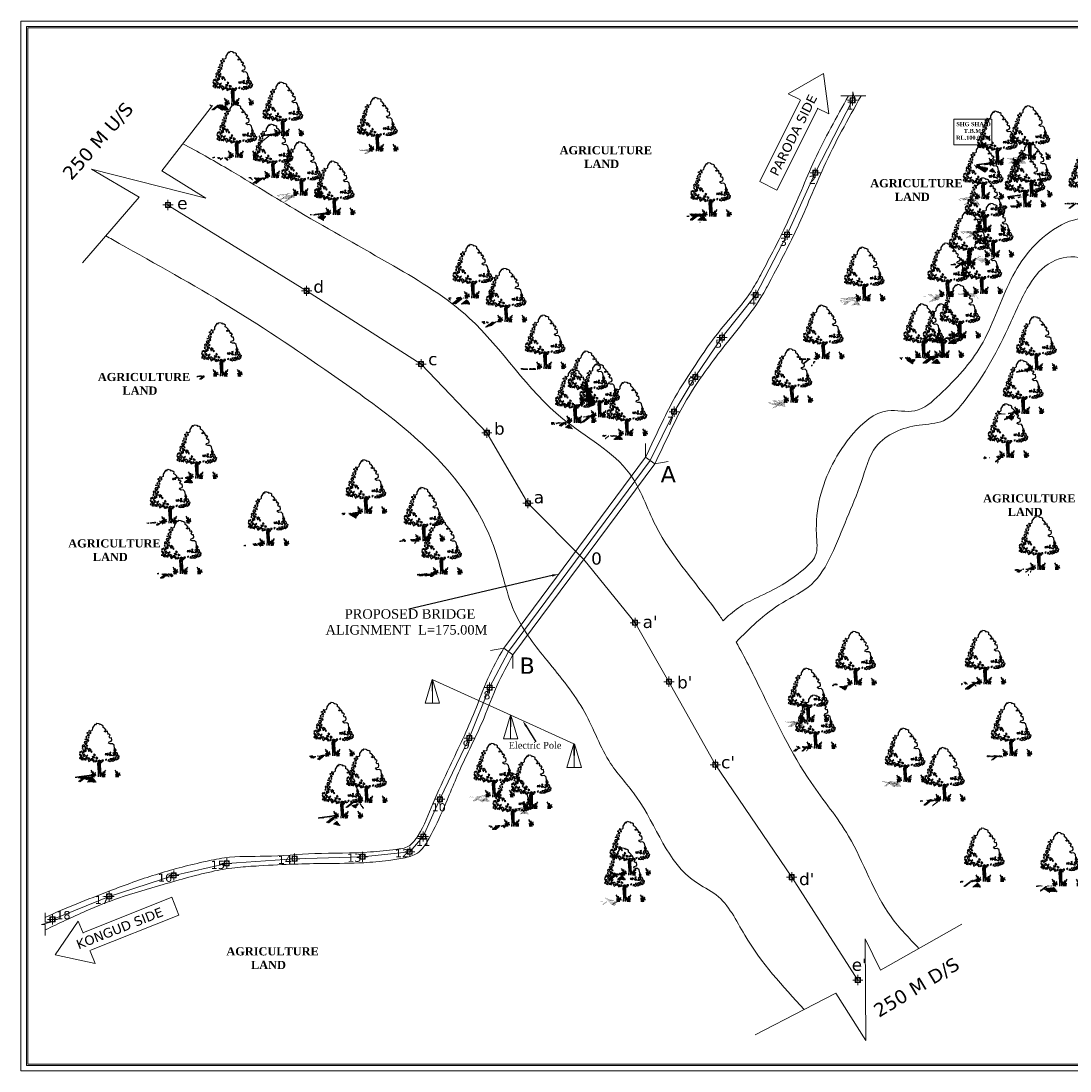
# Model space of a CAD drawing. Header units: metres. Extents: x -3839838688 to 844383267715, y -571436171822 to 78533580212.
# Tile 2 of 4: x -3829140830 to -3828368873, y -6734095060 to -6733322420. Entities that reach past the tile are written whole.
import ezdxf
from ezdxf import colors
from ezdxf.entities.mleader import LeaderData, LeaderLine
from ezdxf.math import Vec2, Vec3

# ---------------------------------------------------------------- set-up
doc = ezdxf.new("R2010")
doc.units = ezdxf.units.M
doc.header["$MEASUREMENT"] = 0
doc.layers.add('DIMENTION', color=7, linetype='Continuous', lineweight=9)
for name, color, linetype in [('SECTION', 7, 'Continuous'), ('TEX', 6, 'Continuous'), ('TEXT', 221, 'Continuous')]:
    doc.layers.add(name, color=color, linetype=linetype)
doc.styles.get("Standard").update_dxf_attribs({"font": 'verdana.ttf', "height": 4000})

# ---------------------------------------------------------------- blocks, each defined once
blk = doc.blocks.new('A$C16861002')
h = blk.add_hatch()
h.set_pattern_fill('AR-SAND,_O', color=86, scale=0.00875, angle=-7.1637)
h.set_pattern_definition([(30.3363, (-438.715158, 35.971238), (0.0015555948, 0.01679683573), [0, -0.0133, 0, -0.014875, 0, -0.01421875]), (0.3363, (-438.715158, 35.971238), (0.0184440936, 0.0225698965), [0, -0.007175, 0, -0.0119875, 0, -0.00459375]), (320.3363, (-438.725837, 35.97258), (0.02704221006, -0.0033489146), [0, -0.004375, 0, -0.01575, 0, -0.0205625]), (310.3363, (-438.725837, 35.97258), (0.0270559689, 0.0043395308), [0, -0.0021875, 0, -0.010325, 0, -0.0118125])])
edge = h.paths.add_edge_path()
edge.add_spline(control_points=[(0.438, 0.101), (0.437, 0.102), (0.413, 0.106), (0.357, 0.111), (0.269, 0.122), (0.166, 0.139), (0.083, 0.135), (0.01, 0.173), (-0.007, 0.148), (-0.011, 0.141)], knot_values=[0.028153, 0.028153, 0.028153, 0.028153, 0.042705, 0.440186, 0.998352, 1.57343, 2.182336, 2.529485, 2.667956, 2.667956, 2.667956, 2.667956], degree=3, periodic=0)
edge.add_line((-0.011, 0.141), (0.434, 0.085))
edge.add_arc((0.31, 0.123), 0.13, 342.7907, 350.3646)
at = {"color": 86}
for p, q in [((0.648, 0.39), (0.64, 0.262)), ((0.658, 0.459), (0.648, 0.39)), ((0.662, 0.385), (0.679, 0.472)), ((0.669, 0.346), (0.664, 0.266)), ((0.694, 0.469), (0.679, 0.352)), ((0.652, 0.166), (0.636, 0.073)), ((0.65, 0.269), (0.643, 0.158))]:
    blk.add_line(p, q, dxfattribs=at)
for points in [[(0.696, 1.459), (0.68, 1.456), (0.606, 1.371), (0.598, 1.314), (0.578, 1.299), (0.534, 1.292)], [(0.696, 1.459), (0.72, 1.451), (0.725, 1.454), (0.721, 1.463), (0.739, 1.483), (0.79, 1.465), (0.792, 1.457), (0.806, 1.459), (0.816, 1.433), (0.834, 1.437), (0.866, 1.421)], [(1.112, 0.761), (1.118, 0.763), (1.115, 0.845), (1.079, 0.891), (1.02, 0.892), (0.978, 0.921), (0.995, 0.948), (1.056, 0.958), (1.073, 0.985), (1.072, 1.049), (1.026, 1.049), (1.013, 1.086), (1.05, 1.128), (1.036, 1.13), (1.026, 1.155), (1.002, 1.152), (0.985, 1.154), (1.005, 1.175), (0.987, 1.206), (0.99, 1.235), (0.939, 1.224), (0.915, 1.221), (0.914, 1.245), (0.962, 1.262), (0.919, 1.326), (0.889, 1.342), (0.896, 1.393), (0.867, 1.415), (0.866, 1.421)], [(1.104, 0.701), (1.106, 0.673), (1.161, 0.645), (1.176, 0.595), (1.178, 0.568), (1.208, 0.55), (1.186, 0.479)], [(0.601, 0.07), (0.622, 0.184), (0.628, 0.304), (0.633, 0.413), (0.649, 0.466)], [(0.702, 0.459), (0.684, 0.352), (0.676, 0.254), (0.664, 0.123), (0.654, 0.063)], [(0.913, 0.457), (0.953, 0.438), (0.981, 0.448), (1.028, 0.436), (1.068, 0.458), (1.094, 0.448), (1.092, 0.476), (1.132, 0.457), (1.185, 0.479)]]:
    blk.add_lwpolyline(points, dxfattribs=at)
for points in [[(0.43, 1.175), (0.406, 1.15), (0.427, 1.115)], [(0.496, 1.221), (0.495, 1.183), (0.449, 1.189), (0.481, 1.207), (0.476, 1.229)], [(0.459, 1.27), (0.494, 1.271), (0.456, 1.243)], [(0.491, 1.15), (0.464, 1.137), (0.482, 1.113)], [(0.517, 1.318), (0.501, 1.298), (0.527, 1.3)], [(0.553, 1.269), (0.516, 1.246), (0.549, 1.231)], [(0.286, 0.88), (0.266, 0.86), (0.299, 0.85)], [(0.356, 0.926), (0.313, 0.959), (0.285, 0.94), (0.289, 0.907)], [(0.358, 0.838), (0.338, 0.818), (0.367, 0.809)], [(0.41, 1.045), (0.357, 1.036), (0.34, 1.005), (0.366, 1.001), (0.375, 0.973), (0.352, 0.959), (0.39, 0.96), (0.394, 0.987), (0.421, 1), (0.419, 1.017), (0.389, 1.02)], [(0.358, 0.909), (0.34, 0.867), (0.401, 0.843), (0.42, 0.857), (0.379, 0.873)], [(0.404, 1.101), (0.397, 1.085), (0.37, 1.105)], [(0.413, 0.935), (0.386, 0.927), (0.397, 0.91), (0.428, 0.917)], [(0.454, 1.095), (0.421, 1.066), (0.46, 1.039), (0.471, 1.06), (0.455, 1.067)], [(0.457, 0.842), (0.425, 0.824), (0.432, 0.779), (0.453, 0.776), (0.448, 0.804), (0.465, 0.808), (0.48, 0.789), (0.499, 0.803)], [(0.196, 0.638), (0.164, 0.626), (0.192, 0.606)], [(0.181, 0.728), (0.21, 0.648), (0.248, 0.681)], [(0.192, 0.782), (0.197, 0.753), (0.231, 0.782), (0.26, 0.773), (0.255, 0.801), (0.232, 0.793)], [(0.221, 0.602), (0.206, 0.587), (0.239, 0.572), (0.249, 0.588)], [(0.243, 0.643), (0.216, 0.63), (0.264, 0.602), (0.279, 0.617)], [(0.288, 0.759), (0.256, 0.741), (0.27, 0.717)], [(0.307, 0.602), (0.272, 0.568), (0.311, 0.569), (0.339, 0.549)], [(0.312, 0.712), (0.275, 0.689), (0.283, 0.655), (0.324, 0.672)], [(0.294, 0.807), (0.305, 0.762), (0.373, 0.792), (0.319, 0.799), (0.314, 0.827)], [(0.328, 0.6), (0.35, 0.575), (0.384, 0.604)], [(0.336, 0.665), (0.352, 0.624), (0.402, 0.678), (0.361, 0.656)], [(0.406, 0.606), (0.381, 0.582), (0.406, 0.502), (0.469, 0.532), (0.424, 0.544), (0.448, 0.568)], [(0.473, 0.565), (0.497, 0.513), (0.52, 0.559)], [(0.482, 0.773), (0.499, 0.732), (0.523, 0.756)], [(0.502, 0.622), (0.523, 0.586), (0.571, 0.591), (0.56, 0.609), (0.527, 0.613)], [(0.566, 0.685), (0.549, 0.654), (0.595, 0.648)], [(0.605, 0.592), (0.594, 0.566), (0.622, 0.552), (0.653, 0.564)], [(0.853, 0.649), (0.862, 0.62), (0.893, 0.633), (0.907, 0.604), (0.931, 0.656), (0.899, 0.643)], [(0.942, 0.63), (0.976, 0.592), (1.024, 0.597)], [(0.971, 0.667), (0.996, 0.631), (1.01, 0.673)], [(1.047, 0.592), (1.082, 0.565), (1.044, 0.57)], [(1.103, 0.662), (1.056, 0.634), (1.063, 0.617), (1.107, 0.595), (1.139, 0.613), (1.094, 0.624), (1.127, 0.653)], [(1.14, 0.75), (1.11, 0.754), (1.092, 0.712), (1.108, 0.705), (1.12, 0.731)], [(1.152, 0.716), (1.121, 0.703), (1.13, 0.675)], [(1.126, 0.571), (1.135, 0.542), (1.164, 0.571)], [(0.551, 0.533), (0.512, 0.494), (0.53, 0.47), (0.553, 0.483), (0.538, 0.496)], [(0.597, 0.522), (0.565, 0.476), (0.622, 0.486)], [(0.645, 0.461), (0.669, 0.518), (0.725, 0.484), (0.678, 0.49)], [(0.735, 0.466), (0.716, 0.447), (0.749, 0.442)], [(0.744, 0.498), (0.777, 0.461), (0.786, 0.493)], [(0.833, 0.492), (0.857, 0.478), (0.874, 0.509)], [(0.922, 0.49), (0.897, 0.459), (0.945, 0.46)], [(0.959, 0.504), (1, 0.46), (1.033, 0.484), (1.07, 0.468), (1.067, 0.518), (1.031, 0.5)], [(1.098, 0.519), (1.094, 0.492), (1.127, 0.477), (1.128, 0.521)], [(1.171, 0.527), (1.156, 0.507), (1.183, 0.481)]]:
    blk.add_lwpolyline(points, close=True, dxfattribs=at)
for centre, radius, start, end in [((0.242, 0.146), 0.227, 343.8213, 33.8793), ((0.375, 0.113), 0.0789, 338.4127, 44.178), ((0.31, 0.123), 0.13, 343.4617, 20.2712), ((0.396, 0.136), 0.0898, 354.9817, 66.5193), ((0.218, 0.179), 0.273, 338.8097, 11.1779), ((0.526, 0.078), 0.0496, 83.2374, 178.7654), ((0.587, 0.1), 0.101, 124.1986, 191.1044), ((0.67, 0.06), 0.0496, 346.9072, 82.4352), ((0.616, 0.096), 0.101, 334.5682, 41.474), ((0.993, 0.081), 0.273, 154.4947, 186.8629), ((0.81, 0.084), 0.0898, 99.1533, 170.6909), ((0.962, 0.056), 0.227, 131.7933, 181.8513), ((0.825, 0.057), 0.0789, 121.4946, 187.2599), ((0.89, 0.05), 0.13, 145.4014, 182.2109), ((0.874, 0.067), 0.227, 343.8213, 33.8793), ((1.029, 0.056), 0.0898, 354.9817, 66.5193), ((1.007, 0.034), 0.0789, 338.4127, 44.178), ((0.942, 0.044), 0.13, 343.4617, 20.2712), ((0.85, 0.099), 0.273, 338.8097, 11.1779), ((1.158, -0.001), 0.0496, 83.2374, 178.7654), ((1.22, 0.02), 0.101, 124.1986, 191.1044)]:
    blk.add_arc(centre, radius, start, end, dxfattribs=at)
for points, start_tangent, end_tangent in [([(0.532, 0.127), (0.53, 0.136), (0.535, 0.137), (0.54, 0.136), (0.539, 0.134), (0.541, 0.128), (0.541, 0.125), (0.54, 0.121), (0.533, 0.12), (0.531, 0.126), (0.532, 0.127)], (-0.533022, 0.846101), (-0.533022, 0.846101)), ([(0.532, 0.184), (0.53, 0.188), (0.533, 0.189), (0.535, 0.188), (0.535, 0.187), (0.536, 0.184), (0.536, 0.183), (0.535, 0.181), (0.532, 0.18), (0.531, 0.184), (0.532, 0.184)], (-0.533022, 0.846101), (-0.533022, 0.846101)), ([(0.676, 0.109), (0.68, 0.117), (0.676, 0.119), (0.671, 0.119), (0.671, 0.117), (0.668, 0.112), (0.666, 0.109), (0.667, 0.105), (0.673, 0.102), (0.677, 0.108), (0.676, 0.109)], (0.725822, 0.687882), (0.725822, 0.687882)), ([(0.691, 0.164), (0.693, 0.168), (0.691, 0.169), (0.688, 0.169), (0.688, 0.168), (0.687, 0.166), (0.686, 0.164), (0.686, 0.162), (0.689, 0.16), (0.691, 0.163), (0.691, 0.164)], (0.725822, 0.687882), (0.725822, 0.687882)), ([(1.165, 0.048), (1.163, 0.057), (1.167, 0.057), (1.172, 0.056), (1.172, 0.054), (1.173, 0.049), (1.174, 0.046), (1.172, 0.042), (1.166, 0.04), (1.163, 0.047), (1.165, 0.048)], (-0.533022, 0.846101), (-0.533022, 0.846101)), ([(1.164, 0.104), (1.163, 0.109), (1.165, 0.109), (1.167, 0.109), (1.167, 0.108), (1.168, 0.105), (1.168, 0.103), (1.168, 0.101), (1.164, 0.101), (1.163, 0.104), (1.164, 0.104)], (-0.533022, 0.846101), (-0.533022, 0.846101))]:
    blk.add_spline(points, degree=3, dxfattribs=dict(at, start_tangent=start_tangent, end_tangent=end_tangent))

msp = doc.modelspace()

# ---------------------------------------------------------------- linework, layer by layer
at = {"layer": 'DIMENTION', "color": 7, "linetype": 'Continuous', "lineweight": 9, "ltscale": 20}
for points in [[(-3828554984.740788, -6733386535.508864), (-3828546371.985689, -6733390836.340193), (-3828550160, -6733361000), (-3828576286.540553, -6733375898.326363), (-3828567673.785465, -6733380199.157687)], [(-3828554525.697124, -6733386764.735091), (-3828584518.458906, -6733446827.614181), (-3828597207.503578, -6733440491.263003), (-3828567214.741802, -6733380428.38392)], [(-3829095344.897785, -6733993273.791247), (-3829029865.804042, -6733967215.747593), (-3829024621.507536, -6733980393.704764), (-3829090100.60127, -6734006451.748411)], [(-3829095155.178135, -6733993750.521995), (-3829098714.771681, -6733984805.914997), (-3829115762.182872, -6734009583.768419), (-3829086351.288085, -6734015873.086147), (-3829089910.881629, -6734006928.479157)]]:
    msp.add_lwpolyline(points, dxfattribs=at)
at = {"layer": 'SECTION', "color": 7, "linetype": 'Continuous', "lineweight": 9, "ltscale": 20}
for p, q in [((-3828537455, -6733377570), (-3828528770, -6733377570)), ((-3828528889.292132, -6733377004.307726), (-3828528889.292132, -6733384504.307726)), ((-3828528770, -6733377570), (-3828528620, -6733374460)), ((-3828528620, -6733374460), (-3828527510, -6733380450)), ((-3828527510, -6733380450), (-3828527510, -6733377570)), ((-3828527510, -6733377570), (-3828519030, -6733377570)), ((-3829037235.010519, -6733432595.595619), (-3828999920, -6733384710)), ((-3828556325.550133, -6733434134.117832), (-3828528928.545314, -6733380754.307726)), ((-3829053960, -6733452010), (-3829089050, -6733431460)), ((-3829089050, -6733431460), (-3829004760, -6733452820)), ((-3829004760, -6733452820), (-3829037235.010519, -6733432595.595619)), ((-3828556286.296951, -6733430384.117832), (-3828556286.296951, -6733437884.117832)), ((-3828577100.494715, -6733479613.802061), (-3828556325.550133, -6733434134.117832)), ((-3829095543.891891, -6733500280.672684), (-3829053960, -6733452010)), ((-3829032686.004002, -6733454049.866752), (-3829032686.004002, -6733461549.866752)), ((-3828930659.490687, -6733521019.5943), (-3829032686.004002, -6733457848.472886)), ((-3828600150.4521, -6733523983.83096), (-3828577100.494715, -6733479613.802061)), ((-3828577061.241534, -6733475863.802061), (-3828577061.241534, -6733483363.802061)), ((-3828930659.490687, -6733517220.988166), (-3828930659.490687, -6733524720.988166)), ((-3828846464.594114, -6733574975.311246), (-3828930659.490687, -6733521019.5943)), ((-3828624987.099608, -6733555338.909346), (-3828600150.4521, -6733523983.83096)), ((-3828600111.198919, -6733520233.83096), (-3828600111.198919, -6733527733.83096)), ((-3828644661.684879, -6733584285.596452), (-3828624987.099608, -6733555338.909346)), ((-3828624947.846427, -6733551588.909346), (-3828624947.846427, -6733559088.909346)), ((-3828846464.594114, -6733571176.705112), (-3828846464.594114, -6733578676.705112)), ((-3828797991.083038, -6733625475.991676), (-3828846464.594114, -6733574975.311246)), ((-3828644622.431697, -6733580535.596452), (-3828644622.431697, -6733588035.596452)), ((-3828660218.752275, -6733609936.671556), (-3828644661.684879, -6733584285.596452)), ((-3828677786.952071, -6733645872.146452), (-3828660218.752275, -6733609936.671556)), ((-3828660179.499094, -6733606186.671556), (-3828660179.499094, -6733613686.671556)), ((-3828797991.083038, -6733621677.385542), (-3828797991.083038, -6733629177.385542)), ((-3828767743.912415, -6733677294.025885), (-3828797991.083038, -6733625475.991676)), ((-3828782184.50619, -6733786321.962023), (-3828677786.952071, -6733645872.146452)), ((-3828767743.912415, -6733673495.41975), (-3828767743.912415, -6733680995.41975)), ((-3828726614.933557, -6733718602.595536), (-3828767743.912415, -6733677294.025885)), ((-3828726614.933557, -6733718602.595536), (-3828688917.973138, -6733765281.704088)), ((-3828688917.973138, -6733761483.097954), (-3828688917.973138, -6733768983.097954)), ((-3828688917.973138, -6733765281.704088), (-3828664010.912601, -6733808636.500079)), ((-3828782184.50619, -6733786321.962023), (-3828796017.402924, -6733812942.46104)), ((-3828664010.912601, -6733804837.893945), (-3828664010.912601, -6733812337.893945)), ((-3828838320, -6733807050), (-3828843460, -6733824400)), ((-3828838130, -6733824400), (-3828838320, -6733807050)), ((-3828838320, -6733807050), (-3828780312.485786, -6733833207.026683)), ((-3828838130, -6733824400), (-3828837940, -6733807050)), ((-3828837940, -6733807050), (-3828832800, -6733824400)), ((-3828795978.149742, -6733809192.46104), (-3828795978.149742, -6733816692.46104)), ((-3828664010.912601, -6733808636.500079), (-3828629828.833138, -6733869723.204391)), ((-3828796017.402924, -6733812942.46104), (-3828811002.078818, -6733850029.648698)), ((-3828843460, -6733824400), (-3828838130, -6733824400)), ((-3828832800, -6733824400), (-3828838130, -6733824400)), ((-3828780692.485786, -6733833207.026683), (-3828785832.485786, -6733850557.026683)), ((-3828780502.485786, -6733850557.026683), (-3828780692.485786, -6733833207.026683)), ((-3828780502.485786, -6733850557.026683), (-3828780312.485786, -6733833207.026683)), ((-3828780312.485786, -6733833207.026683), (-3828775172.485786, -6733850557.026683)), ((-3828780312.485786, -6733833207.026683), (-3828733920, -6733854390)), ((-3828811002.078818, -6733850029.648698), (-3828832612.051065, -6733895118.550875)), ((-3828810962.825636, -6733846279.648698), (-3828810962.825636, -6733853779.648698)), ((-3828785832.485786, -6733850557.026683), (-3828780502.485786, -6733850557.026683)), ((-3828775172.485786, -6733850557.026683), (-3828780502.485786, -6733850557.026683)), ((-3828733920, -6733854390), (-3828739060, -6733871740)), ((-3828733730, -6733871740), (-3828733920, -6733854390)), ((-3828733730, -6733871740), (-3828733540, -6733854390)), ((-3828733540, -6733854390), (-3828728400, -6733871740)), ((-3828629828.833138, -6733865924.598256), (-3828629828.833138, -6733873424.598256)), ((-3828739060, -6733871740), (-3828733730, -6733871740)), ((-3828728400, -6733871740), (-3828733730, -6733871740)), ((-3828629828.833138, -6733869723.204391), (-3828573688.559989, -6733952477.477577)), ((-3828832612.051065, -6733895118.550875), (-3828844831.860548, -6733922517.02266)), ((-3828832572.797884, -6733891368.550875), (-3828832572.797884, -6733898868.550875)), ((-3828844792.607367, -6733918767.02266), (-3828844792.607367, -6733926267.02266)), ((-3828844831.860548, -6733922517.02266), (-3828854739.244465, -6733933779.515453)), ((-3828939487.575727, -6733935116.689071), (-3828939487.575727, -6733942616.689071)), ((-3828854739.244465, -6733933779.515453), (-3828889547.14493, -6733937441.491038)), ((-3828889507.891749, -6733933691.491038), (-3828889507.891749, -6733941191.491038)), ((-3828854699.991283, -6733930029.515453), (-3828854699.991283, -6733937529.515453)), ((-3828989409.718853, -6733942286.819306), (-3829028413.230454, -6733951159.591292)), ((-3828939526.828908, -6733938866.689071), (-3828989409.718853, -6733942286.819306)), ((-3828989370.465671, -6733938536.819306), (-3828989370.465671, -6733946036.819306)), ((-3828889547.14493, -6733937441.491038), (-3828939526.828908, -6733938866.689071)), ((-3829028413.230454, -6733951159.591292), (-3829075990.542259, -6733966534.876704)), ((-3829028373.977273, -6733947409.591292), (-3829028373.977273, -6733954909.591292)), ((-3828573688.559989, -6733948678.871443), (-3828573688.559989, -6733956178.871443)), ((-3828573688.559989, -6733952477.477577), (-3828525004.841165, -6734028173.550933)), ((-3829075990.542259, -6733966534.876704), (-3829117682.979263, -6733983468.296224)), ((-3829075951.289077, -6733962784.876704), (-3829075951.289077, -6733970284.876704)), ((-3829123020, -6733978640), (-3829123020, -6733985610)), ((-3829117643.726082, -6733979718.296224), (-3829117643.726082, -6733987218.296224)), ((-3829118970, -6733985610), (-3829125630, -6733987200)), ((-3829125630, -6733987200), (-3829123020, -6733987200)), ((-3829123020, -6733985610), (-3829118970, -6733985610)), ((-3829123020, -6733987200), (-3829123020, -6733995300)), ((-3828508348.56903, -6734020865.810498), (-3828448570, -6733987040)), ((-3828519190, -6734072640), (-3828519510, -6733997920)), ((-3828519510, -6733997920), (-3828508348.56903, -6734020865.810498)), ((-3828525004.841165, -6734024374.944798), (-3828525004.841165, -6734031874.944798)), ((-3828564404.263057, -6734049771.055932), (-3828541195.222546, -6734037803.261689)), ((-3828541195.222546, -6734037803.261689), (-3828519190, -6734072640)), ((-3828600570, -6734068420), (-3828564404.263057, -6734049771.055932))]:
    msp.add_line(p, q, dxfattribs=at)
at = {"layer": 'SECTION', "color": 7, "linetype": 'Continuous', "lineweight": 18, "ltscale": 20}
for p, q in [((-3828681157.747644, -6733633366.605153), (-3828681157.747644, -6733643366.605153)), ((-3828681157.747644, -6733643366.605153), (-3828785555.301764, -6733783816.420724)), ((-3828674416.156497, -6733648377.687751), (-3828778813.710617, -6733788827.503322)), ((-3828681157.747644, -6733643366.605153), (-3828674416.156497, -6733648377.687751)), ((-3828664591.114614, -6733646515.282858), (-3828674416.156497, -6733648377.687751)), ((-3828785555.301764, -6733783816.420724), (-3828795380.343647, -6733785678.825617)), ((-3828785555.301764, -6733783816.420724), (-3828778813.710617, -6733788827.503322)), ((-3828778813.710617, -6733788827.503322), (-3828778813.710617, -6733798827.503322))]:
    msp.add_line(p, q, dxfattribs=at)
at = {"layer": 'SECTION', "color": 7, "linetype": 'Continuous', "lineweight": 9, "ltscale": 20}
for points in [[(-3829140830, -6733322420), (-3827973270, -6733322420), (-3827973270, -6734095060), (-3829140830, -6734095060)], [(-3829136830, -6733326420), (-3827977270, -6733326420), (-3827977270, -6734091060), (-3829136830, -6734091060)], [(-3829135830, -6733327420), (-3827978270, -6733327420), (-3827978270, -6734090060), (-3829135830, -6734090060)], [(-3828530764.292132, -6733378909.307726), (-3828527044.292132, -6733378909.307726), (-3828527044.292132, -6733382599.307726), (-3828530764.292132, -6733382599.307726)], [(-3828454384.263057, -6733394761.055932), (-3828426497.088135, -6733394761.055932), (-3828426497.088135, -6733413459.136117), (-3828454384.263057, -6733413459.136117)], [(-3828558161.296951, -6733432289.117832), (-3828554441.296951, -6733432289.117832), (-3828554441.296951, -6733435979.117832), (-3828558161.296951, -6733435979.117832)], [(-3829034561.004002, -6733455954.866752), (-3829030841.004002, -6733455954.866752), (-3829030841.004002, -6733459644.866752), (-3829034561.004002, -6733459644.866752)], [(-3828578936.241534, -6733477768.802061), (-3828575216.241534, -6733477768.802061), (-3828575216.241534, -6733481458.802061), (-3828578936.241534, -6733481458.802061)], [(-3828932534.490687, -6733519125.988166), (-3828928814.490687, -6733519125.988166), (-3828928814.490687, -6733522815.988166), (-3828932534.490687, -6733522815.988166)], [(-3828601986.198919, -6733522138.83096), (-3828598266.198919, -6733522138.83096), (-3828598266.198919, -6733525828.83096), (-3828601986.198919, -6733525828.83096)], [(-3828626822.846427, -6733553493.909346), (-3828623102.846427, -6733553493.909346), (-3828623102.846427, -6733557183.909346), (-3828626822.846427, -6733557183.909346)], [(-3828848339.594114, -6733573081.705112), (-3828844619.594114, -6733573081.705112), (-3828844619.594114, -6733576771.705112), (-3828848339.594114, -6733576771.705112)], [(-3828646497.431697, -6733582440.596452), (-3828642777.431697, -6733582440.596452), (-3828642777.431697, -6733586130.596452), (-3828646497.431697, -6733586130.596452)], [(-3828662054.499094, -6733608091.671556), (-3828658334.499094, -6733608091.671556), (-3828658334.499094, -6733611781.671556), (-3828662054.499094, -6733611781.671556)], [(-3828799866.083038, -6733623582.385542), (-3828796146.083038, -6733623582.385542), (-3828796146.083038, -6733627272.385542), (-3828799866.083038, -6733627272.385542)], [(-3828769618.912415, -6733675400.41975), (-3828765898.912415, -6733675400.41975), (-3828765898.912415, -6733679090.41975), (-3828769618.912415, -6733679090.41975)], [(-3828690792.973138, -6733763388.097954), (-3828687072.973138, -6733763388.097954), (-3828687072.973138, -6733767078.097954), (-3828690792.973138, -6733767078.097954)], [(-3828797853.149742, -6733811097.46104), (-3828794133.149742, -6733811097.46104), (-3828794133.149742, -6733814787.46104), (-3828797853.149742, -6733814787.46104)], [(-3828665885.912601, -6733806742.893945), (-3828662165.912601, -6733806742.893945), (-3828662165.912601, -6733810432.893945), (-3828665885.912601, -6733810432.893945)], [(-3828812837.825636, -6733848184.648698), (-3828809117.825636, -6733848184.648698), (-3828809117.825636, -6733851874.648698), (-3828812837.825636, -6733851874.648698)], [(-3828631703.833138, -6733867829.598256), (-3828627983.833138, -6733867829.598256), (-3828627983.833138, -6733871519.598256), (-3828631703.833138, -6733871519.598256)], [(-3828834447.797884, -6733893273.550875), (-3828830727.797884, -6733893273.550875), (-3828830727.797884, -6733896963.550875), (-3828834447.797884, -6733896963.550875)], [(-3828846667.607367, -6733920672.02266), (-3828842947.607367, -6733920672.02266), (-3828842947.607367, -6733924362.02266), (-3828846667.607367, -6733924362.02266)], [(-3828891382.891749, -6733935596.491038), (-3828887662.891749, -6733935596.491038), (-3828887662.891749, -6733939286.491038), (-3828891382.891749, -6733939286.491038)], [(-3828856574.991283, -6733931934.515453), (-3828852854.991283, -6733931934.515453), (-3828852854.991283, -6733935624.515453), (-3828856574.991283, -6733935624.515453)], [(-3828991245.465671, -6733940441.819306), (-3828987525.465671, -6733940441.819306), (-3828987525.465671, -6733944131.819306), (-3828991245.465671, -6733944131.819306)], [(-3828941362.575727, -6733937021.689071), (-3828937642.575727, -6733937021.689071), (-3828937642.575727, -6733940711.689071), (-3828941362.575727, -6733940711.689071)], [(-3829030248.977273, -6733949314.591292), (-3829026528.977273, -6733949314.591292), (-3829026528.977273, -6733953004.591292), (-3829030248.977273, -6733953004.591292)], [(-3828575563.559989, -6733950583.871443), (-3828571843.559989, -6733950583.871443), (-3828571843.559989, -6733954273.871443), (-3828575563.559989, -6733954273.871443)], [(-3829077826.289077, -6733964689.876704), (-3829074106.289077, -6733964689.876704), (-3829074106.289077, -6733968379.876704), (-3829077826.289077, -6733968379.876704)], [(-3829119518.726082, -6733981623.296224), (-3829115798.726082, -6733981623.296224), (-3829115798.726082, -6733985313.296224), (-3829119518.726082, -6733985313.296224)], [(-3828526879.841165, -6734026279.944798), (-3828523159.841165, -6734026279.944798), (-3828523159.841165, -6734029969.944798), (-3828526879.841165, -6734029969.944798)]]:
    msp.add_lwpolyline(points, close=True, dxfattribs=at)
for points in [[(-3828525139.292132, -6733380754.307726), (-3828528889.292132, -6733380754.307726), (-3828532639.292132, -6733380754.307726)], [(-3828552536.296951, -6733434134.117832), (-3828556286.296951, -6733434134.117832), (-3828560036.296951, -6733434134.117832)], [(-3829028936.004002, -6733457799.866752), (-3829032686.004002, -6733457799.866752), (-3829036436.004002, -6733457799.866752)], [(-3828573311.241534, -6733479613.802061), (-3828577061.241534, -6733479613.802061), (-3828580811.241534, -6733479613.802061)], [(-3828926909.490687, -6733520970.988166), (-3828930659.490687, -6733520970.988166), (-3828934409.490687, -6733520970.988166)], [(-3828596361.198919, -6733523983.83096), (-3828600111.198919, -6733523983.83096), (-3828603861.198919, -6733523983.83096)], [(-3828621197.846427, -6733555338.909346), (-3828624947.846427, -6733555338.909346), (-3828628697.846427, -6733555338.909346)], [(-3828842714.594114, -6733574926.705112), (-3828846464.594114, -6733574926.705112), (-3828850214.594114, -6733574926.705112)], [(-3828640872.431697, -6733584285.596452), (-3828644622.431697, -6733584285.596452), (-3828648372.431697, -6733584285.596452)], [(-3828656429.499094, -6733609936.671556), (-3828660179.499094, -6733609936.671556), (-3828663929.499094, -6733609936.671556)], [(-3828794241.083038, -6733625427.385542), (-3828797991.083038, -6733625427.385542), (-3828801741.083038, -6733625427.385542)], [(-3828763993.912415, -6733677245.41975), (-3828767743.912415, -6733677245.41975), (-3828771493.912415, -6733677245.41975)], [(-3828685167.973138, -6733765233.097954), (-3828688917.973138, -6733765233.097954), (-3828692667.973138, -6733765233.097954)], [(-3828660260.912601, -6733808587.893945), (-3828664010.912601, -6733808587.893945), (-3828667760.912601, -6733808587.893945)], [(-3828792228.149742, -6733812942.46104), (-3828795978.149742, -6733812942.46104), (-3828799728.149742, -6733812942.46104)], [(-3828807212.825636, -6733850029.648698), (-3828810962.825636, -6733850029.648698), (-3828814712.825636, -6733850029.648698)], [(-3828626078.833138, -6733869674.598256), (-3828629828.833138, -6733869674.598256), (-3828633578.833138, -6733869674.598256)], [(-3828828822.797884, -6733895118.550875), (-3828832572.797884, -6733895118.550875), (-3828836322.797884, -6733895118.550875)], [(-3828841042.607367, -6733922517.02266), (-3828844792.607367, -6733922517.02266), (-3828848542.607367, -6733922517.02266)], [(-3828850949.991283, -6733933779.515453), (-3828854699.991283, -6733933779.515453), (-3828858449.991283, -6733933779.515453)], [(-3828985620.465671, -6733942286.819306), (-3828989370.465671, -6733942286.819306), (-3828993120.465671, -6733942286.819306)], [(-3828935737.575727, -6733938866.689071), (-3828939487.575727, -6733938866.689071), (-3828943237.575727, -6733938866.689071)], [(-3828885757.891749, -6733937441.491038), (-3828889507.891749, -6733937441.491038), (-3828893257.891749, -6733937441.491038)], [(-3829024623.977273, -6733951159.591292), (-3829028373.977273, -6733951159.591292), (-3829032123.977273, -6733951159.591292)], [(-3828569938.559989, -6733952428.871443), (-3828573688.559989, -6733952428.871443), (-3828577438.559989, -6733952428.871443)], [(-3829072201.289077, -6733966534.876704), (-3829075951.289077, -6733966534.876704), (-3829079701.289077, -6733966534.876704)], [(-3829113893.726082, -6733983468.296224), (-3829117643.726082, -6733983468.296224), (-3829121393.726082, -6733983468.296224)], [(-3828521254.841165, -6734028124.944798), (-3828525004.841165, -6734028124.944798), (-3828528754.841165, -6734028124.944798)]]:
    msp.add_lwpolyline(points, dxfattribs=at)
for centre in [(-3828528889.292132, -6733380754.307726), (-3828556286.296951, -6733434134.117832), (-3829032686.004002, -6733457799.866752), (-3828577061.241534, -6733479613.802061), (-3828930659.490687, -6733520970.988166), (-3828600111.198919, -6733523983.83096), (-3828624947.846427, -6733555338.909346), (-3828846464.594114, -6733574926.705112), (-3828644622.431697, -6733584285.596452), (-3828660179.499094, -6733609936.671556), (-3828797991.083038, -6733625427.385542), (-3828767743.912415, -6733677245.41975), (-3828688917.973138, -6733765233.097954), (-3828795978.149742, -6733812942.46104), (-3828664010.912601, -6733808587.893945), (-3828810962.825636, -6733850029.648698), (-3828629828.833138, -6733869674.598256), (-3828832572.797884, -6733895118.550875), (-3828844792.607367, -6733922517.02266), (-3828889507.891749, -6733937441.491038), (-3828854699.991283, -6733933779.515453), (-3828989370.465671, -6733942286.819306), (-3828939487.575727, -6733938866.689071), (-3829028373.977273, -6733951159.591292), (-3828573688.559989, -6733952428.871443), (-3829075951.289077, -6733966534.876704), (-3829117643.726082, -6733983468.296224), (-3828525004.841165, -6734028124.944798)]:
    msp.add_circle(centre, 1845, dxfattribs=at)
for points, knots in [([(-3828681157.747644, -6733643366.605153), (-3828677064.642232, -6733634689.208655), (-3828670096.361661, -6733619916.431672), (-3828658732.711348, -6733596668.541222), (-3828645615.047543, -6733577325.806502), (-3828626920, -6733548580), (-3828606964.453276, -6733529275.172948), (-3828590709.310095, -6733498115.564477), (-3828574308.365536, -6733467391.464377), (-3828557262.625307, -6733422786.355068), (-3828540633.582598, -6733393111.344528), (-3828531901.937976, -6733377570)], [0, 0, 0, 0, 28790.574355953, 49014.3252444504, 77539.0163032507, 98687.1911653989, 148011.2380391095, 163012.0913481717, 203950.5866795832, 252465.1958195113, 305873.7707317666, 305873.7707317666, 305873.7707317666, 305873.7707317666]), ([(-3828674416.156497, -6733648377.687752), (-3828670323.051837, -6733639700.290883), (-3828663354.772546, -6733624927.513268), (-3828651991.113914, -6733601679.626931), (-3828638873.487571, -6733582336.873677), (-3828619288.582476, -6733555827.059752), (-3828600223.711018, -6733534285.835601), (-3828583966.316523, -6733503127.340856), (-3828567585.149228, -6733472393.456948), (-3828549765.810402, -6733426094.201326), (-3828532282.66457, -6733394757.849815), (-3828522670.161765, -6733377569.999999)], [0, 0, 0, 0, 28790.574355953, 49014.3252444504, 77539.0163032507, 98687.1911653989, 148011.2380391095, 163012.0913481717, 203950.5866795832, 252465.1958195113, 311467.9422222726, 311467.9422222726, 311467.9422222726, 311467.9422222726]), ([(-3829021725.334726, -6733412692.343475), (-3829010739.834132, -6733418543.327909), (-3828981907.249246, -6733434892.364856), (-3828931215.228373, -6733466564.876319), (-3828870225.604072, -6733499995.968451), (-3828798114.215228, -6733543620.954627), (-3828757534.032342, -6733612584.229105), (-3828691452.01906, -6733645711.496941), (-3828671608.897748, -6733707837.698422), (-3828640962.243814, -6733738775.793671), (-3828624988.51791, -6733762505.793897), (-3828624187.593388, -6733763719.257247)], [78074.9471762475, 78074.9471762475, 78074.9471762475, 78074.9471762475, 115406.0995386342, 177433.7320905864, 257181.8888090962, 324993.3487550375, 426276.4105176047, 489991.5578532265, 532297.9698967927, 613922.8729595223, 618294.2079535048, 618294.2079535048, 618294.2079535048, 618294.2079535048]), ([(-3828564404.263057, -6734049771.055932), (-3828580248.212468, -6734032692.861663), (-3828604270.3305, -6734006799.418821), (-3828622486.748174, -6733967025.491307), (-3828663500.219738, -6733948386.628376), (-3828676226.412726, -6733903219.511072), (-3828711117.85307, -6733867246.454515), (-3828724478.02597, -6733828203.092128), (-3828752319.862154, -6733794975.753039), (-3828781526.380033, -6733758195.559707), (-3828789239.761435, -6733710942.5904), (-3828825312.671854, -6733644402.721552), (-3828899941.531814, -6733590216.480144), (-3828986013.783844, -6733531876.120055), (-3829044822.394669, -6733499483.262106), (-3829075231.309954, -6733482345.891185), (-3829078500.940802, -6733480497.177773)], [0, 0, 0, 0, 70167.3178908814, 106385.570195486, 124376.91533697, 200374.1810772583, 231628.5647697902, 273814.8397890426, 320898.7499919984, 361342.7470743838, 412198.0761953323, 460980.8446694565, 584829.8967449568, 681295.4994228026, 774614.5049897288, 785868.157213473, 785868.157213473, 785868.157213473, 785868.157213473]), ([(-3828614578.228341, -6733779435.179774), (-3828608266.707437, -6733790511.017648), (-3828590793.898078, -6733825599.777102), (-3828567415.484434, -6733875750.830985), (-3828525431.978368, -6733925672.242903), (-3828510439.703285, -6733973914.772575), (-3828487160.300112, -6733997297.453579), (-3828480109.244845, -6734004886.538261)], [636747.5792967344, 636747.5792967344, 636747.5792967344, 636747.5792967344, 675008.0143606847, 753840.2032177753, 801930.7605029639, 869117.4853822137, 900049.2717035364, 900049.2717035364, 900049.2717035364, 900049.2717035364]), ([(-3828785555.301764, -6733783816.420724), (-3828789648.798023, -6733791184.437678), (-3828797937.916589, -6733806104.29158), (-3828808621.303845, -6733836303.641593), (-3828823293.542341, -6733866511.998246), (-3828837506.246306, -6733897100.01592), (-3828845210.398776, -6733917477.047256), (-3828854669.083327, -6733930768.614716), (-3828868276.479789, -6733932349.853065), (-3828890833.535499, -6733935013.047135), (-3828923213.962444, -6733934312.518802), (-3828958470.439698, -6733937659.54629), (-3828986250, -6733936720), (-3829015130, -6733943040), (-3829038990, -6733949050), (-3829073244.056998, -6733961437.836805), (-3829099762.61482, -6733972059.184547), (-3829115957.829656, -6733978664.459048), (-3829123020, -6733982125)], [0, 0, 0, 0, 25243.1770049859, 51116.130064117, 95812.6992836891, 126130.4712994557, 151711.4173335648, 162417.8266289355, 171869.5407591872, 190758.3999094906, 231786.8412642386, 267975.6143851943, 297290.5559679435, 312647.1213391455, 351921.0528968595, 386169.598851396, 411771.6339267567, 437528.221289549, 437528.221289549, 437528.221289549, 437528.221289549]), ([(-3828778813.710617, -6733788827.503322), (-3828782920.472474, -6733796190.011211), (-3828791236.453192, -6733811098.70954), (-3828801187.335834, -6733840017.968889), (-3828817026.577224, -6733869754.038955), (-3828829020.886331, -6733900836.171507), (-3828838952.013238, -6733922000.794821), (-3828847686.795241, -6733935167.926319), (-3828858196.33509, -6733938530), (-3828873440, -6733940510), (-3828891371.317724, -6733942300), (-3828925045.458686, -6733942200.460264), (-3828949370, -6733943100), (-3828983196.975439, -6733945139.566775), (-3829005858.601076, -6733948951.270003), (-3829034684.409225, -6733957452.640755), (-3829066509.881707, -6733966410.069262), (-3829095333.990794, -6733978006.790474), (-3829113027.247076, -6733986474.95168), (-3829123020, -6733991256.362485)], [0, 0, 0, 0, 25243.1770049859, 51116.130064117, 91430.1176694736, 126135.6593454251, 150739.7018631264, 159706.133706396, 170549.6940073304, 181916.4393638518, 201153.9288050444, 230645.2037859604, 281971.6073225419, 295011.6571690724, 311530.7387619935, 350804.6703197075, 385053.216274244, 410655.2513496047, 443884.3499541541, 443884.3499541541, 443884.3499541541, 443884.3499541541])]:
    msp.add_open_spline(points, degree=3, knots=knots, dxfattribs=at)
for points in [[(-3828624187.593388, -6733763719.257247), (-3828612944.263057, -6733754291.055932), (-3828598894.263057, -6733746591.055932), (-3828580804.263057, -6733737311.055932), (-3828565164.263057, -6733726201.055932), (-3828556304.263057, -6733716021.055932), (-3828555444.263057, -6733699961.055932), (-3828543624.263057, -6733648561.055932), (-3828528414.263057, -6733626071.055932), (-3828503054.263057, -6733609281.055932), (-3828483094.263057, -6733609281.055932), (-3828464704.263057, -6733597251.055932), (-3828434384.263057, -6733561341.055932), (-3828413714.263057, -6733515591.055932), (-3828380894.263057, -6733475871.055932), (-3828358174.263057, -6733468191.055932), (-3828328414.263057, -6733507211.055932), (-3828295444.263057, -6733525761.055932), (-3828263638.428349, -6733542391.055932)], [(-3828614578.22834, -6733779435.179773), (-3828599304.263057, -6733764641.055932), (-3828580514.263057, -6733750511.055932), (-3828559104.263057, -6733736981.055932), (-3828544564.263057, -6733715391.055932), (-3828533044.263057, -6733688341.055932), (-3828522554.263057, -6733661901.055932), (-3828511394.263057, -6733635421.055932), (-3828479874.263057, -6733619781.055932), (-3828461984.263057, -6733616531.055932), (-3828447774.263057, -6733603661.055932), (-3828414644.263057, -6733548871.055932), (-3828400274.263057, -6733519121.055932), (-3828384874.263057, -6733501271.055932), (-3828362724.263057, -6733496501.055932), (-3828336354.263057, -6733517491.055932), (-3828304634.263057, -6733536841.055932), (-3828263638.428349, -6733557881.055932)]]:
    msp.add_spline(points, degree=3, dxfattribs=at)

# ---------------------------------------------------------------- block references
at = {"layer": 'SECTION', "color": 7, "linetype": 'Continuous', "lineweight": 9, "ltscale": 20, "xscale": 27934.31896082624, "yscale": 27934.31895750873, "zscale": 27934.31895683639, "rotation": 7.276220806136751}
for p in [(-3829002034.222858, -6733388338.335214), (-3828965183.030013, -6733410967.304063), (-3828895656.678582, -6733422233.459433), (-3828999056.678582, -6733427043.459433), (-3828439396.678582, -6733432313.459433), (-3828415517.031179, -6733428287.345773), (-3828972376.678582, -6733441883.459433), (-3828951446.678582, -6733454873.459433), (-3828414299.04941, -6733455909.655631), (-3828449856.678582, -6733457453.459433), (-3828419096.678582, -6733463413.459433), (-3828372126.678582, -6733461123.459433), (-3828927306.678582, -6733469043.459433), (-3828650389.227492, -6733470236.939878), (-3828448566.272682, -6733481399.054657), (-3828442486.756813, -6733500147.721416), (-3828460117.771362, -6733505994.873965), (-3828825366.678582, -6733530423.459433), (-3828537366.678582, -6733532423.459433), (-3828475968.556894, -6733529271.021865), (-3828450826.678582, -6733527173.459433), (-3828800896.678582, -6733547913.459433), (-3828466956.14477, -6733559738.2847), (-3828567456.678582, -6733575073.459433), (-3828493666.678582, -6733574113.459433), (-3828479472.763204, -6733574107.815141), (-3828772186.678582, -6733582383.459433), (-3828410676.678582, -6733583463.459433), (-3829010356.678582, -6733587873.459433), (-3828740666.678582, -6733608833.459433), (-3828590526.678582, -6733607163.459433), (-3828732106.678582, -6733618043.459433), (-3828420376.678582, -6733615493.459433), (-3828750009.094108, -6733622105.862933), (-3828712056.678582, -6733631543.459433), (-3828431636.678582, -6733647693.459433), (-3829028526.678582, -6733663183.459433), (-3828904036.678582, -6733688853.459433), (-3829048126.678582, -6733696003.459433), (-3828861396.678582, -6733709233.459433), (-3828976086.678582, -6733712413.459433), (-3829039916.678582, -6733733323.459433), (-3828848416.678582, -6733733583.459433), (-3828408786.678582, -6733730233.459433), (-3828543686.678582, -6733815023.459433), (-3828448396.678582, -6733814423.459433), (-3828578636.678582, -6733842183.459433), (-3828573256.678582, -6733861883.459433), (-3828927826.678582, -6733867323.459433), (-3828429286.678582, -6733867253.459433), (-3829100266.678582, -6733882733.459433), (-3828507296.678582, -6733886363.459433), (-3828903716.678582, -6733901663.459433), (-3828809976.678582, -6733897523.459433), (-3828478356.678582, -6733900543.459433), (-3828782375.834544, -6733906158.684266), (-3828921636.678582, -6733913053.459433), (-3828795936.678582, -6733919123.459433), (-3828709886.678582, -6733955033.459433), (-3828448996.678582, -6733959783.459433), (-3828392846.678582, -6733963063.459433), (-3828713776.678582, -6733974443.459433)]:
    msp.add_blockref('A$C16861002', p, dxfattribs=at)

# ---------------------------------------------------------------- texts
at = {"layer": 'SECTION', "color": 7, "linetype": 'Continuous', "lineweight": 9, "ltscale": 800, "char_height": 10000, "attachment_point": 1}
for s, insert, width, rotation in [('250 M U/S', (-3829111242.309084, -6733433651.210701), 91420.13728862, 48.6044599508), ('250 M D/S', (-3828514671.875843, -6734047474.716422), 103346.64016235, 31.339428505)]:
    msp.add_mtext(s, dxfattribs=dict(at, insert=insert, width=width, rotation=rotation))
at = {"layer": 'SECTION', "color": 7, "linetype": 'Continuous', "lineweight": 9, "ltscale": 20, "attachment_point": 1}
for s, insert, char_height in [('1', (-3828533444.727691, -6733381607.131154), 6000), ('2', (-3828561057.465668, -6733436277.257884), 6000), ('e', (-3829025920, -6733451942.720134), 9000), ('3', (-3828582415.252623, -6733481924.238742), 6000), ('d', (-3828925680, -6733513352.720134), 9000), ('4', (-3828604968.702171, -6733525713.236746), 6000), ('5', (-3828630078.702171, -6733556813.236746), 6000), ('c', (-3828841180, -6733566722.720134), 9000), ('6', (-3828650343.757286, -6733584654.994346), 6000), ('b', (-3828792750, -6733617802.720134), 9000), ('7', (-3828665446.848575, -6733613652.64627), 6000), ('A', (-3828670130, -6733649912.720134), 12000), ('a', (-3828763460, -6733668312.720134), 9000), ('0', (-3828721240, -6733713432.720134), 9000), ("a'", (-3828683340, -6733760062.720134), 9000), ('B', (-3828774026.238719, -6733790785.924898), 12000), ("b'", (-3828658000, -6733804512.720134), 9000), ('8', (-3828800526.992421, -6733815568.169901), 6000), ('9', (-3828815808.817794, -6733851957.922199), 6000), ("c'", (-3828625673.876716, -6733863320.051423), 9000), ('10', (-3828838627.460592, -6733897985.051787), 6000), ('11', (-3828850134.828767, -6733923443.236746), 6000), ('13', (-3828900795.249331, -6733935118.717749), 6000), ('15', (-3829001212.797457, -6733940398.697895), 6000), ('14', (-3828951886.609005, -6733936637.791259), 6000), ('16', (-3829040062.126185, -6733949807.561635), 6000), ("d'", (-3828568230, -6733949272.720134), 9000), ('17', (-3829086566.364612, -6733966169.725821), 6000), ("e'", (-3828529490.90322, -6734012346.009355), 9000)]:
    msp.add_mtext(s, dxfattribs=dict(at, insert=insert, char_height=char_height))
at = {"layer": 'SECTION', "color": 7, "linetype": 'Continuous', "lineweight": 9, "ltscale": 20, "char_height": 6000, "width": 3247.81732707, "attachment_point": 1}
for s, insert in [('12', (-3828865711.659411, -6733931893.236746)), ('18', (-3829114846.532691, -6733977354.836293))]:
    msp.add_mtext(s, dxfattribs=dict(at, insert=insert))
at = {"layer": 'TEX', "color": 7, "linetype": 'Continuous', "lineweight": 9, "attachment_point": 1}
for s, insert, char_height, width in [('\\pi3047.2352,t36047.2352;{\\fTimes New Roman|b1|i0|c0|p18;SHG SHAID \\P\\pi8568.18896,t41568.18896;T.B.M. \\P\\pi2801.20919,t35801.20919;RL.100.00 M}', (-3828455543.485597, -6733396826.927926), 3000, 30224.52820024), ('\\pt66000;{\\fTimes New Roman|b1|i0|c0|p18;AGRICULTURE\\P        LAND}', (-3828744464.958863, -6733414524.247651), 6000, 46800.33745727), ('\\pt66000;{\\fTimes New Roman|b1|i0|c0|p18;AGRICULTURE\\P        LAND}', (-3828515874.600514, -6733438791.055932), 6000, 46800.33745727), ('\\pt66000;{\\fTimes New Roman|b1|i0|c0|p18;AGRICULTURE\\P        LAND}', (-3829084277.681508, -6733581368.700064), 6000, 46800.33745727), ('\\pt66000;{\\fTimes New Roman|b1|i0|c0|p18;AGRICULTURE\\P        LAND}', (-3828432804.600514, -6733670671.055932), 6000, 46800.33745727), ('\\pt66000;{\\fTimes New Roman|b1|i0|c0|p18;AGRICULTURE\\P        LAND}', (-3829106064.600514, -6733703801.055932), 6000, 46800.33745727), ('\\pt66000;{\\fTimes New Roman|b1|i0|c0|p18;AGRICULTURE\\P        LAND}', (-3828989694.600514, -6734004001.055932), 6000, 46800.33745727)]:
    msp.add_mtext(s, dxfattribs=dict(at, insert=insert, char_height=char_height, width=width))
at = {"layer": 'TEXT', "color": 7, "linetype": 'Continuous', "lineweight": 9, "char_height": 6934.6368, "width": 95729.75645465, "attachment_point": 3}
for s, insert, rotation in [('PARODA SIDE', (-3828560898.911511, -6733375634.230077), 63.3851144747), ('KONGUD SIDE', (-3829038021.696709, -6733974300.101976), 21.5673639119)]:
    msp.add_mtext(s, dxfattribs=dict(at, insert=insert, rotation=rotation))

# ---------------------------------------------------------------- leaders
at = {"layer": 'SECTION', "color": 7, "linetype": 'Continuous', "lineweight": 9, "ltscale": 20}
ml = msp.add_multileader_mtext('Standard', dxfattribs=at)
ml.set_content('\\pxqc,t11;{\\fTimes New Roman|b0|i0|c0|p18;  PROPOSED BRIDGE \\PALIGNMENT  L=175.00M }', color=7)
ml.set_leader_properties()
ml.build(insert=Vec2(0, 0))
ml.multileader.update_dxf_attribs({"text_left_attachment_type": 4, "text_right_attachment_type": 0, "dogleg_length": 0, "arrow_head_size": 5000})
ctx = ml.context
ctx.base_point, ctx.char_height, ctx.arrow_head_size, ctx.landing_gap_size, ctx.plane_origin = Vec3(-3828913546.235379, -6733765653.299442), 7000, 5000, 0.09, Vec3(-3828783992.439296, -6733723385.691067)
ctx.left_attachment, ctx.right_attachment, ctx.text_align_type = 4, 0, 2
notes = []
notes.append((ctx, [(0, (1, 1, 0), (-3828855517.306158, -6733755230), (-1, 0), 0, [(0, [(-3828745105.347871, -6733729397.63082)], 0, [])])]))
ctx.mtext.insert, ctx.mtext.width, ctx.mtext.alignment, ctx.mtext.flow_direction = Vec3(-3828797488.466936, -6733755230.09), 119359.57218742, 3, 5
ml = msp.add_multileader_mtext('Standard', dxfattribs=at)
ml.set_content('\\pxt11;{\\fTimes New Roman|b0|i0|c0|p18;Electric Pole}', color=7)
ml.set_leader_properties()
ml.build(insert=Vec2(0, 0))
ml.multileader.update_dxf_attribs({"text_left_attachment_type": 4, "text_right_attachment_type": 0, "dogleg_length": 0, "arrow_head_size": 5000})
ctx = ml.context
ctx.base_point, ctx.char_height, ctx.arrow_head_size, ctx.landing_gap_size, ctx.plane_origin = Vec3(-3828780713.678303, -6733852082.632778), 5000, 5000, 0.09, Vec3(-3828692755.133138, -6733902498.717809)
ctx.left_attachment, ctx.right_attachment, ctx.text_align_type = 4, 0, 2
notes.append((ctx, [(0, (1, 1, 0), (-3828761932.045405, -6733852855.34391), (-1, 0), 0, [(0, [(-3828771685.23559, -6733837146.259678)], 0, [])])]))
ctx.mtext.insert, ctx.mtext.width, ctx.mtext.alignment, ctx.mtext.flow_direction = Vec3(-3828743150.502506, -6733852855.43391), 69356.93099195, 3, 5
for ctx, leaders in notes:
    for number, flags, end, landing, length, lines in leaders:
        leader = LeaderData()
        leader.index, (leader.has_last_leader_line, leader.has_dogleg_vector, leader.attachment_direction) = number, flags
        leader.last_leader_point, leader.dogleg_vector, leader.dogleg_length = Vec3(end), Vec3(landing), length
        for number, points, colour, breaks in lines:
            line = LeaderLine()
            line.index, line.vertices, line.color, line.breaks = number, Vec3.list(points), colors.encode_raw_color(colour), breaks
            leader.lines.append(line)
        ctx.leaders.append(leader)

doc.saveas('drawing.dxf')
